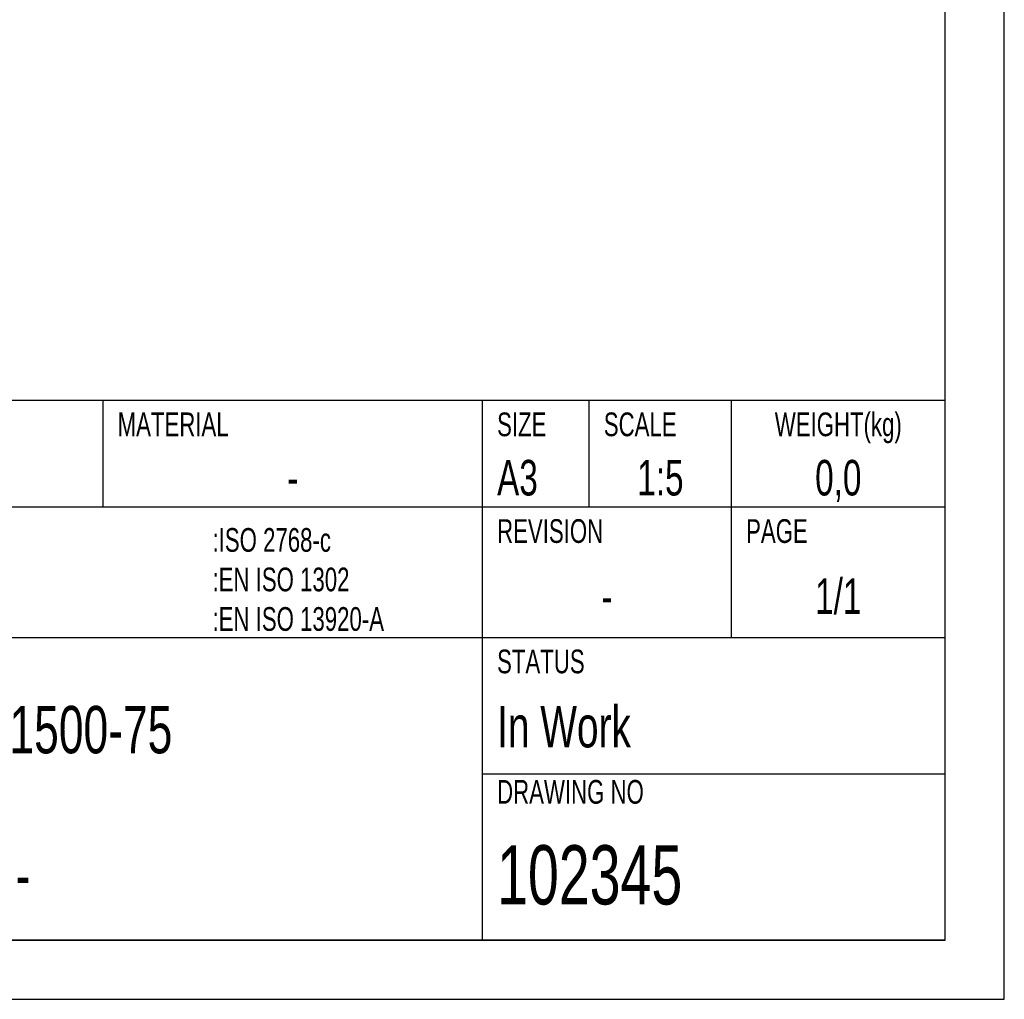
# Model space of a CAD drawing. Extents: x 0 to 420, y 0 to 297.
# Tile 9 of 13: x 337 to 420, y 0 to 83. Entities that reach past the tile are written whole.
import ezdxf

# ---------------------------------------------------------------- set-up
doc = ezdxf.new("R2010")
doc.units = 0
doc.header["$LTSCALE"] = 23.1
doc.layers.get('0').update_dxf_attribs({"linetype": 'CONTINUOUS'})
doc.layers.add('102345_DXF_FORMAT', color=7, linetype='CONTINUOUS')
doc.styles.get("Standard").update_dxf_attribs({"font": 'txt', "width": 0.7})
doc.styles.add('TEXTSTYLE_2', font='txt', dxfattribs={"width": 0.7})

msp = doc.modelspace()

# ---------------------------------------------------------------- linework, layer by layer
at = {"layer": '102345_DXF_FORMAT', "color": 7, "linetype": 'CONTINUOUS'}
for p, q in [((419.998, -0.002), (419.998, 296.998)), ((414.998, 4.998), (414.998, 291.998)), ((414.998, 50.498), (244.498, 50.498)), ((343.998, 41.498), (343.998, 50.498)), ((375.998, 4.998), (375.998, 50.498)), ((384.998, 41.498), (384.998, 50.498)), ((396.998, 30.498), (396.998, 50.498)), ((414.998, 4.998), (414.998, 50.498)), ((414.998, 41.498), (244.498, 41.498)), ((414.998, 30.498), (244.498, 30.498)), ((414.998, 18.998), (375.998, 18.998)), ((24.998, 4.998), (414.998, 4.998)), ((414.998, 4.998), (244.498, 4.998)), ((-0.002, -0.002), (419.998, -0.002))]:
    msp.add_line(p, q, dxfattribs=at)

# ---------------------------------------------------------------- texts
at = {"color": 7, "linetype": 'CONTINUOUS', "char_height": 2, "style": 'TEXTSTYLE_2'}
for s, insert, width, attachment_point in [('MATERIAL', (345.223, 49.498), 11.2, 1), ('SIZE ', (377.223, 49.498), 7, 1), ('SCALE', (386.223, 49.498), 7, 1), ('WEIGHT(kg)', (405.998, 49.498), 14, 2), ('REVISION', (377.223, 40.498), 11.2, 1), ('PAGE', (398.223, 40.498), 5.6, 1)]:
    msp.add_mtext(s, dxfattribs=dict(at, insert=insert, width=width, attachment_point=attachment_point))
at = {"color": 7, "linetype": 'CONTINUOUS', "char_height": 3}
for s, insert, width, attachment_point in [('A3 ', (377.223, 45.498), 10.60714, 1), ('1:5', (390.998, 45.498), 7.39286, 2), ('0,0', (405.998, 45.498), 9.64286, 2), ('-', (359.998, 45.498), 3.21429, 2)]:
    msp.add_mtext(s, dxfattribs=dict(at, insert=insert, width=width, attachment_point=attachment_point))
at = {"layer": '102345_DXF_FORMAT', "color": 7, "linetype": 'CONTINUOUS', "char_height": 2, "attachment_point": 1, "style": 'TEXTSTYLE_2'}
for s, insert, width in [('GENERAL TOLERANCE ACCORDING TO\\PSURFACE ROUGHNESS ACCORDING TO\\PWELDED DESIGNS ACCORDING TO\\P ', (299.723, 39.748), 42), (':ISO 2768-c\\P:EN ISO 1302\\P:EN ISO 13920-A ', (353.223, 39.748), 22.4), ('STATUS ', (377.223, 29.498), 9.8), ('DRAWING NO', (377.223, 18.498), 14)]:
    msp.add_mtext(s, dxfattribs=dict(at, insert=insert, width=width))
at = {"layer": '102345_DXF_FORMAT', "color": 7, "linetype": 'CONTINUOUS'}
for s, insert, char_height, width, attachment_point in [('1/1', (405.998, 35.498), 3, 8.57143, 2), ('- ', (386.498, 35.498), 3, 6.75, 2), ('In Work  ', (377.223, 24.748), 3.5, 37.5, 1), ('METS 1500-75', (337.248, 24.748), 4, 54.42857, 2), ('102345', (377.223, 12.998), 5, 32.67857, 1), ('-', (337.248, 12.498), 4, 4.28571, 2)]:
    msp.add_mtext(s, dxfattribs=dict(at, insert=insert, char_height=char_height, width=width, attachment_point=attachment_point))

doc.saveas('drawing.dxf')
